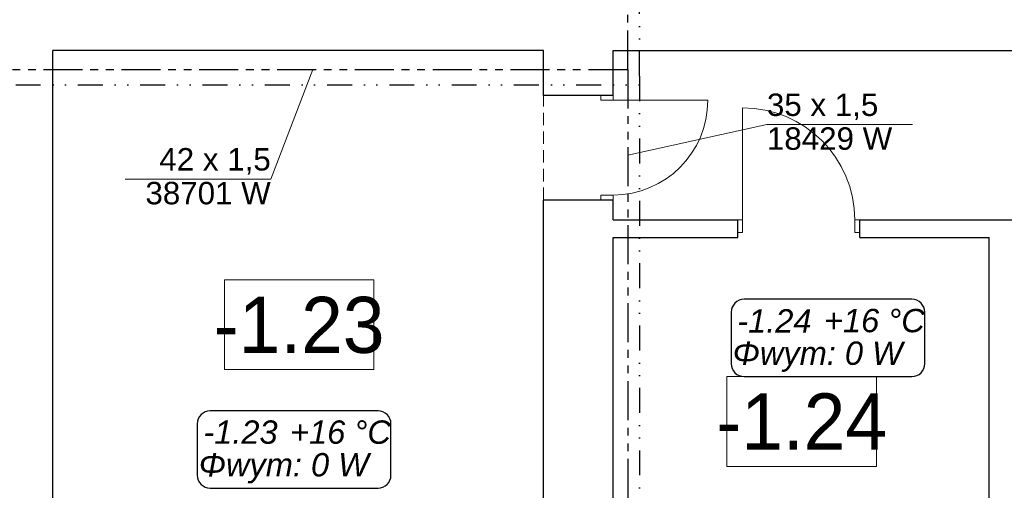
# Model space of a CAD drawing. Header units: millimetres. Extents: x -17429 to 155243, y -2908 to 188569.
# Tile 17 of 113: x 11179 to 19085, y 13548 to 17323. Entities that reach past the tile are written whole.
import ezdxf
from ezdxf.lldxf.tags import DXFTag

# ---------------------------------------------------------------- set-up
doc = ezdxf.new("R2010")
doc.units = ezdxf.units.MM
doc.header["$MEASUREMENT"] = 0
for name, pattern in [('DIVIDEX2', [2.5, 1, -0.5, 0, -0.5, 0, -0.5]), ('Krawędzie ukryte', [150, 100, -50]), ('PHANTOM', [2.5, 1.25, -0.25, 0.25, -0.25, 0.25, -0.25])]:
    doc.linetypes.add(name, pattern=pattern)
for name, color, linetype in [('#podkład', 252, 'Continuous'), ('IS_Opisy_działek_Therm', 7, 'SOLID'), ('IS_Powrót', 5, 'DASH'), ('IS_Text_Konstrukcji', 7, 'Continuous'), ('IS_Zasilanie', 1, 'SOLID')]:
    doc.layers.add(name, color=color, linetype=linetype)
for name, color, linetype, lineweight in [('Arch opisy_Nr_Pióra__1', 252, 'Continuous', 25), ('Arch opisy_Nr_Pióra__21', 252, 'Continuous', 13), ('INWENT. DRZWI_Nr_Pióra__21', 7, 'Continuous', 13), ('INWENT.ŚCIANY_Nr_Pióra__1', 252, 'Continuous', 25), ('INWENT.ŚCIANY_Nr_Pióra__21', 7, 'Continuous', 13)]:
    doc.layers.add(name, color=color, linetype=linetype, lineweight=lineweight)
doc.styles.add('GENERATED_STYLE_3', font='txt')
doc.styles.get("Standard").update_dxf_attribs({"font": 'arial.ttf', "bigfont": 'BIGFONT.SHX'})
tags = doc.linetypes.add('DASH', pattern=[15, 10, -5]).pattern_tags.tags
tags[6:7] = [DXFTag(74, 4), DXFTag(75, 0), DXFTag(340, '0'), DXFTag(46, 0.0), DXFTag(50, 0.0), DXFTag(44, 0.0), DXFTag(45, 0.0)]
tags[4:5] = [DXFTag(74, 4), DXFTag(75, 0), DXFTag(340, '0'), DXFTag(46, 0.0), DXFTag(50, 0.0), DXFTag(44, 0.0), DXFTag(45, 0.0)]
tags = doc.linetypes.add('SOLID', pattern=[10, 10, 0]).pattern_tags.tags
tags[6:7] = [DXFTag(74, 4), DXFTag(75, 0), DXFTag(340, '0'), DXFTag(46, 0.0), DXFTag(50, 0.0), DXFTag(44, 0.0), DXFTag(45, 0.0)]
tags[4:5] = [DXFTag(74, 4), DXFTag(75, 0), DXFTag(340, '0'), DXFTag(46, 0.0), DXFTag(50, 0.0), DXFTag(44, 0.0), DXFTag(45, 0.0)]

# ---------------------------------------------------------------- blocks, each defined once
blk = doc.blocks.new('YGGG')
at = {"layer": 'Arch opisy_Nr_Pióra__21', "color": 252, "linetype": 'Continuous'}
for p, q in [((14022.2, 15235.9), (12822.2, 15235.9)), ((12822.2, 15235.9), (12822.2, 14515.9)), ((14022.2, 14515.9), (14022.2, 15235.9)), ((12822.2, 14515.9), (14022.2, 14515.9)), ((18057.9, 14459.8), (16857.9, 14459.8)), ((16857.9, 14459.8), (16857.9, 13739.8)), ((18057.9, 13739.8), (18057.9, 14459.8)), ((16857.9, 13739.8), (18057.9, 13739.8))]:
    blk.add_line(p, q, dxfattribs=at)
at = {"layer": 'INWENT. DRZWI_Nr_Pióra__21', "color": 252, "linetype": 'Continuous'}
for p, q in [((15844.1, 16675.9), (15844.1, 16715.9)), ((15944.1, 16675.9), (15944.1, 16715.9)), ((15944.1, 16675.9), (15844.1, 16675.9)), ((15944.1, 16675.9), (16704.1, 16675.9)), ((16984.1, 15715.9), (16984.1, 16615.9)), ((15944.1, 15915.9), (15844.1, 15915.9)), ((15844.1, 15915.9), (15844.1, 15875.9)), ((15944.1, 15915.9), (15944.1, 15875.9)), ((16984.1, 15715.9), (16944.1, 15715.9)), ((16984.1, 15715.9), (16984.1, 15615.9)), ((17884.1, 15715.9), (17884.1, 15615.9)), ((17884.1, 15715.9), (17924.1, 15715.9)), ((16984.1, 15615.9), (16944.1, 15615.9)), ((17884.1, 15615.9), (17924.1, 15615.9))]:
    blk.add_line(p, q, dxfattribs=at)
for centre, radius, start, end in [((15944.1, 16675.9), 760, 270, 0), ((16984.1, 15715.9), 900, 0, 90)]:
    blk.add_arc(centre, radius, start, end, dxfattribs=at)
at = {"layer": 'INWENT.ŚCIANY_Nr_Pióra__1', "color": 252, "linetype": 'Continuous'}
for p, q in [((11444.1, 11965.9), (11444.1, 17075.9)), ((15384.1, 17075.9), (11444.1, 17075.9)), ((15384.1, 16715.9), (15384.1, 17075.9)), ((15944.1, 17075.9), (27634.1, 17075.9)), ((15944.1, 16715.9), (15944.1, 17075.9)), ((15944.1, 16715.9), (15384.1, 16715.9)), ((15384.1, 11965.9), (15384.1, 15875.9)), ((15944.1, 15875.9), (15384.1, 15875.9)), ((15944.1, 15715.9), (15944.1, 15875.9)), ((15944.1, 15715.9), (16944.1, 15715.9)), ((16944.1, 15575.9), (16944.1, 15715.9)), ((17924.1, 15575.9), (17924.1, 15715.9)), ((17924.1, 15715.9), (21484.1, 15715.9)), ((15944.1, 11965.9), (15944.1, 15575.9)), ((15944.1, 15575.9), (16944.1, 15575.9)), ((17924.1, 15575.9), (18964.1, 15575.9)), ((18964.1, 11965.9), (18964.1, 15575.9))]:
    blk.add_line(p, q, dxfattribs=at)
at = {"layer": 'INWENT.ŚCIANY_Nr_Pióra__21', "color": 252, "linetype": 'Krawędzie ukryte'}
blk.add_line((15384.1, 15875.9), (15384.1, 16715.9), dxfattribs=at)
at = {"layer": 'Arch opisy_Nr_Pióra__1', "color": 252, "linetype": 'Continuous', "char_height": 450, "attachment_point": 8, "style": 'GENERATED_STYLE_3'}
for s, insert in [('{-1.23}', (13422.2, 14643.2)), ('{-1.24}', (17457.9, 13874.8))]:
    blk.add_mtext(s, dxfattribs=dict(at, insert=insert))

msp = doc.modelspace()

# ---------------------------------------------------------------- linework, layer by layer
at = {"layer": 'IS_Opisy_działek_Therm', "color": 7, "lineweight": 5, "ltscale": 10}
for p, q in [((13533, 16924), (13194.5, 16043.3)), ((16061, 16234.7), (17178.9, 16480.9)), ((17178.9, 16480.9), (18348.9, 16480.9)), ((13194.5, 16043.3), (12024.5, 16043.3))]:
    msp.add_line(p, q, dxfattribs=at)
at = {"layer": 'IS_Powrót', "color": 5, "linetype": 'DIVIDEX2', "lineweight": 30, "ltscale": 200}
for p, q in [((16155.2, 16869.3), (16155.2, 22264.9)), ((16155.2, 16869.3), (16155.2, 12288.9)), ((9645.6, 16799.6), (16155.2, 16799.6))]:
    msp.add_line(p, q, dxfattribs=at)
at = {"layer": 'IS_Text_Konstrukcji', "color": 18, "linetype": 'SOLID', "ltscale": 10, "true_color": 0x000000}
for p, q in [((18343.5, 15079.8), (16995.2, 15079.8)), ((16891.9, 14976.4), (16891.9, 14563.1)), ((18446.9, 14563.1), (18446.9, 14976.4)), ((16995.2, 14459.8), (18343.5, 14459.8)), ((14056.3, 14184.9), (12707.9, 14184.9)), ((12604.6, 14081.6), (12604.6, 13668.2)), ((14159.6, 13668.2), (14159.6, 14081.6)), ((12707.9, 13564.9), (14056.3, 13564.9))]:
    msp.add_line(p, q, dxfattribs=at)
for centre, start, end in [((16995.2, 14976.4), 89.99996, 180.00004), ((18343.5, 14976.4), 359.99996, 90.00004), ((16995.2, 14563.1), 179.99996, 270.00004), ((18343.5, 14563.1), 269.99996, 0.00004), ((12707.9, 14081.6), 89.99996, 180.00004), ((14056.3, 14081.6), 359.99996, 90.00004), ((12707.9, 13668.2), 179.99996, 270.00004), ((14056.3, 13668.2), 269.99996, 0.00004)]:
    msp.add_arc(centre, 103.3, start, end, dxfattribs=at)
at = {"layer": 'IS_Zasilanie', "color": 1, "linetype": 'PHANTOM', "lineweight": 30, "ltscale": 250}
for p, q in [((16061, 16924), (16061, 22364.9)), ((8245.7, 16924), (16061, 16924)), ((16061, 16924), (16061, 12177.4))]:
    msp.add_line(p, q, dxfattribs=at)

# ---------------------------------------------------------------- block references
at = {"layer": '#podkład'}
msp.add_blockref('YGGG', (0, 0), dxfattribs=at)

# ---------------------------------------------------------------- texts
at = {"layer": 'IS_Opisy_działek_Therm', "color": 7, "lineweight": 5, "ltscale": 10, "char_height": 180}
for s, insert, attachment_point in [('\\fArial|b0|i0;35 x 1,5', (17178.9, 16516.9), 7), ('\\fArial|b0|i0;18429 W', (17178.9, 16459.2), 1), ('\\fArial|b0|i0;42 x 1,5', (13194.5, 16079.3), 9), ('\\fArial|b0|i0;38701 W', (13194.5, 16021.7), 3)]:
    msp.add_mtext(s, dxfattribs=dict(at, insert=insert, attachment_point=attachment_point))
at = {"layer": 'IS_Text_Konstrukcji', "color": 18, "linetype": 'SOLID', "ltscale": 10, "true_color": 0x000000, "char_height": 187.2}
for s, insert, attachment_point in [('\\fArial|b0|i1;-1.24', (17536.9, 14813), 9), ('\\fArial|b0|i1;+16 °C', (17636.9, 14813), 7), ('\\fArial|b0|i1;Φwym: 0 W', (17586.9, 14741), 2), ('\\fArial|b0|i1;-1.23', (13249.6, 13918.1), 9), ('\\fArial|b0|i1;+16 °C', (13349.6, 13918.1), 7), ('\\fArial|b0|i1;Φwym: 0 W', (13299.6, 13846.1), 2)]:
    msp.add_mtext(s, dxfattribs=dict(at, insert=insert, attachment_point=attachment_point))

doc.saveas('drawing.dxf')
